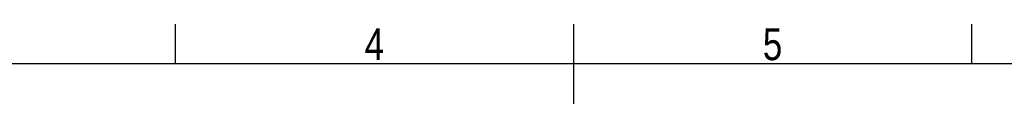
# Model space of a CAD drawing. Header units: millimetres. Extents: x 0 to 420, y 0 to 297.
# Tile 15 of 17: x 138 to 266, y 287 to 297. Entities that reach past the tile are written whole.
import ezdxf

# ---------------------------------------------------------------- set-up
doc = ezdxf.new("R2010")
doc.units = ezdxf.units.MM
doc.layers.add('CARTIGLIO', color=140, linetype='Continuous')
doc.styles.add('SLDTEXTSTYLE2', font='TXT', dxfattribs={"width": 0.821468})

msp = doc.modelspace()

# ---------------------------------------------------------------- linework, layer by layer
at = {"layer": 'CARTIGLIO', "linetype": 'Continuous'}
for p, q in [((158.2616, 291.82257), (158.2616, 296.99679)), ((210.00376, 286.64835), (210.00376, 296.99679)), ((261.74592, 291.82257), (261.74592, 296.99679)), ((414.8274, 291.82257), (5.18012, 291.82257))]:
    msp.add_line(p, q, dxfattribs=at)

# ---------------------------------------------------------------- texts
at = {"layer": 'CARTIGLIO', "char_height": 4.13937, "attachment_point": 2, "style": 'SLDTEXTSTYLE2'}
for s, insert in [('4', (184.08902, 296.46286)), ('5', (235.83118, 296.46286))]:
    msp.add_mtext(s, dxfattribs=dict(at, insert=insert))

doc.saveas('drawing.dxf')
